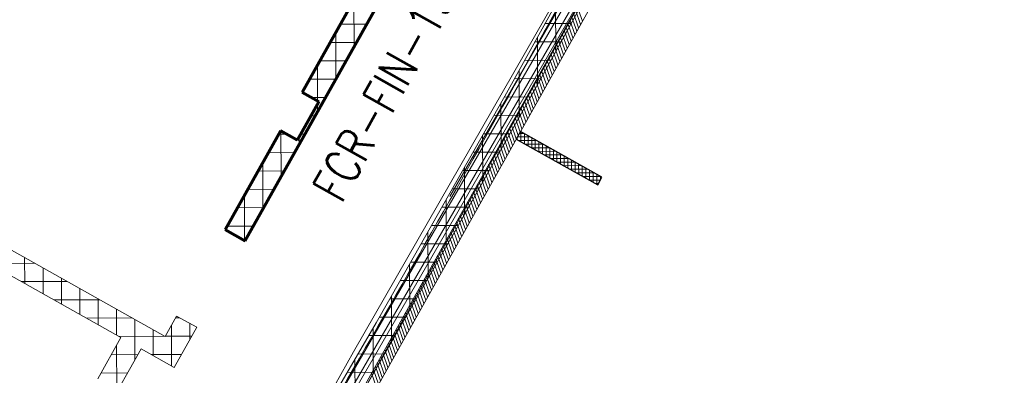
# Model space of a CAD drawing. Header units: millimetres. Extents: x 98667 to 994031, y -2704 to 533009.
# Tile 208 of 256: x 625942 to 634468, y 397679 to 400760. Entities that reach past the tile are written whole.
import ezdxf

# ---------------------------------------------------------------- set-up
doc = ezdxf.new("R2010")
doc.units = ezdxf.units.MM
for name, pattern in [('AP03000E0$0$HIDDEN', [9.525, 6.35, -3.175]), ('AP03000E0$0$HIDDENX2', [19.05, 12.7, -6.35]), ('sp00000g0$0$CENTER', [50.8, 31.75, -6.35, 6.35, -6.35])]:
    doc.linetypes.add(name, pattern=pattern)
doc.layers.add('0 COMMERCIAL RETAIL', color=7, linetype='Continuous', lineweight=0, true_color=0xff6bff)
doc.layers.add('A-REV 20150828_DOOR SHIFT CHANGE', color=7, linetype='Continuous', plot=False)
for name, color, linetype, lineweight in [('A-WALL-FULL', 6, 'Continuous', 70), ('A-WALL-PATT', 5, 'Continuous', 15), ('AP03000E0$0$A-FLOR-EDGE', 1, 'AP03000E0$0$HIDDENX2', 15), ('AP03000E0$0$A-WALL-FNSH', 1, 'Continuous', 15), ('AP03000W0$0$A-WALL-FNSH', 1, 'Continuous', 15), ('WALL TILES', 127, 'Continuous', 0)]:
    doc.layers.add(name, color=color, linetype=linetype, lineweight=lineweight)
doc.layers.add('AP03000E0$0$A-Slab Edge Guide', color=55, linetype='Continuous', lineweight=15, plot=False)
doc.layers.add('EX WALLS', color=20, linetype='Continuous')
doc.layers.add('sp00000g0$0$S-GRID', color=1, linetype='sp00000g0$0$CENTER')
doc.styles.add('SOM-TEXT', font='SIMPLEX.shx', dxfattribs={"width": 0.8})

msp = doc.modelspace()

# ---------------------------------------------------------------- linework, layer by layer
at = {"color": 251}
for p, q in [((630278.1, 399791.2, 0), (630241.4, 399725.8, 0)), ((630278.1, 399791.2, 0), (630241.4, 399725.8, 0)), ((630984.6, 399394.9, 0), (630278.1, 399791.2, 0)), ((630984.6, 399394.9, 0), (630278.1, 399791.2, 0)), ((630241.4, 399725.8, 0), (630947.8, 399329.5, 0)), ((630241.4, 399725.8, 0), (630947.8, 399329.5, 0)), ((630947.8, 399329.5, 0), (630984.6, 399394.9, 0)), ((630947.8, 399329.5, 0), (630984.6, 399394.9, 0))]:
    msp.add_line(p, q, dxfattribs=at)
at = {"layer": '0 COMMERCIAL RETAIL', "color": 251}
msp.add_line((632387.5, 403755.2, 0), (628202.4, 396263.5, 0), dxfattribs=at)
at = {"layer": 'A-WALL-FULL', "color": 251, "linetype": 'ByBlock'}
for p, q in [((627896, 398845.5, 0), (629393.9, 401516.1, 0)), ((629087.6, 401378.3, 0), (628388.1, 400131.6, 0)), ((628388.1, 400131.6, 0), (628532.3, 400050.7, 0)), ((628532.3, 400050.7, 0), (628344, 399714.9, 0)), ((628199.8, 399795.8, 0), (627721.6, 398943.2, 0)), ((628344, 399714.9, 0), (628199.8, 399795.8, 0)), ((627721.6, 398943.2, 0), (627896, 398845.5, 0))]:
    msp.add_line(p, q, dxfattribs=at)
at = {"layer": 'A-WALL-PATT', "color": 251, "linetype": 'Continuous', "lineweight": 20}
for p, q in [((629667.7, 399228.2, 0), (632406.3, 403968.3, 0)), ((629667.7, 399228.2, 0), (632406.3, 403968.3, 0)), ((628130.6, 396505.3, 0), (632434.2, 403954.1, 0)), ((628130.6, 396505.3, 0), (632434.2, 403954.1, 0)), ((627697.1, 395630.1, 0), (632254, 403517.2, 0)), ((627697.1, 395630.1, 0), (632254, 403517.2, 0)), ((627724.3, 395614.6, 0), (631041, 401355.3, 0)), ((627724.3, 395614.6, 0), (631041, 401355.3, 0))]:
    msp.add_line(p, q, dxfattribs=at)
at = {"layer": 'A-WALL-PATT', "color": 251, "lineweight": 0}
msp.add_line((627797, 395573.4, 0), (632387.5, 403755.2, 0), dxfattribs=at)
msp.add_line((627797, 395573.4, 0), (632387.5, 403755.2, 0), dxfattribs=at)
at = {"layer": 'A-WALL-PATT', "color": 251, "extrusion": (-3.5204e-06, -6.35298e-06, 1)}
for p, q in [((631213.5, 401625, 0), (630431.4, 400206.8, 0)), ((629393.9, 401516.1, 0), (627896.3, 398845.3, 0)), ((628388.1, 400131.6, 0), (629087.6, 401378.3, 0)), ((630142.3, 400098.1, 0), (630660.9, 401030.9, 0)), ((628532.3, 400050.7, 0), (628388.1, 400131.6, 0)), ((630431.4, 400206.8, 0), (629742.7, 398981.1, 0)), ((628344, 399714.9, 0), (628532.3, 400050.7, 0)), ((629350.6, 398696.2, 0), (630142.3, 400098.1, 0)), ((627721.6, 398943.2, 0), (628199.8, 399795.8, 0)), ((628199.8, 399795.8, 0), (628344, 399714.9, 0)), ((625453.6, 398997.5, 0), (627201, 398015.2, 0)), ((627896.3, 398845.3, 0), (627721.6, 398943.2, 0)), ((629742.7, 398981.1, 0), (628684.4, 397137.4, 0)), ((626819.5, 398006.7, 0), (625357.7, 398826.4, 0)), ((629029.3, 398134.7, 0), (629350.6, 398696.2, 0)), ((627201, 398015.2, 0), (627301, 398193.1, 0)), ((627301, 398193.1, 0), (627475.3, 398095.4, 0)), ((627475.3, 398095.4, 0), (627280.6, 397748.1, 0)), ((627704.2, 395862.6, 0), (629029.3, 398134.7, 0)), ((626618.2, 397647.6, 0), (626819.5, 398006.7, 0)), ((626994, 397908.8, 0), (626792.7, 397549.8, 0)), ((627280.6, 397748.1, 0), (626994, 397908.8, 0))]:
    msp.add_line(p, q, dxfattribs=at)
at = {"layer": 'A-WALL-PATT', "color": 251, "linetype": 'Continuous', "extrusion": (6.63288e-08, 1.183e-07, 1)}
for p, q in [((628837.7, 400524.3, 0), (628836.6, 400930.9, 0)), ((630584.1, 400483.8, 0), (630583, 400890.7, 0)), ((630491.3, 400725.8, 0), (630717.9, 400726.4, 0)), ((628679.8, 400242.6, 0), (628678.6, 400649.3, 0)), ((628718.8, 400720.9, 0), (628948.3, 400721.5, 0)), ((628629.6, 400561.9, 0), (628859.2, 400562.6, 0)), ((630402.9, 400566.8, 0), (630630.2, 400567.4, 0)), ((630426.1, 400197.5, 0), (630425, 400606.6, 0)), ((628540.4, 400402.9, 0), (628770, 400403.6, 0)), ((630314.5, 400407.8, 0), (630542.6, 400408.4, 0)), ((628521.5, 400056.8, 0), (628520.7, 400367.8, 0)), ((630268.2, 399916.3, 0), (630267.1, 400322.4, 0)), ((628451.2, 400243.9, 0), (628680.9, 400244.6, 0)), ((630226.1, 400248.8, 0), (630454.9, 400249.4, 0)), ((628470.8, 400085.2, 0), (628591.7, 400085.6, 0)), ((630137.7, 400089.8, 0), (630366, 400090.5, 0)), ((628521.8, 399960.8, 0), (628521.6, 400031.6, 0)), ((630110.2, 399635.2, 0), (630109.1, 400039.2, 0)), ((628462.6, 399926.5, 0), (628502.6, 399926.6, 0)), ((630047.9, 399930.8, 0), (630276.7, 399931.5, 0)), ((628205.8, 399397.4, 0), (628204.8, 399793, 0)), ((628183.6, 399766.9, 0), (628250.9, 399767.1, 0)), ((628363.8, 399679.1, 0), (628363.6, 399749.9, 0)), ((628373.5, 399767.5, 0), (628413.4, 399767.6, 0)), ((629952.2, 399354, 0), (629951.1, 399759.5, 0)), ((629958.1, 399771.8, 0), (630187.3, 399772.5, 0)), ((628094.4, 399607.9, 0), (628324.3, 399608.6, 0)), ((629868.3, 399612.8, 0), (630098, 399613.5, 0)), ((628005.3, 399448.9, 0), (628235.1, 399449.6, 0)), ((628047.9, 399115.6, 0), (628046.7, 399522.9, 0)), ((629778.5, 399453.8, 0), (630008.7, 399454.5, 0)), ((629794.2, 399072.8, 0), (629793.1, 399479.7, 0)), ((627916.1, 399289.9, 0), (628146, 399290.6, 0)), ((629688.7, 399294.8, 0), (629919.3, 399295.5, 0)), ((627889.9, 398848.9, 0), (627888.8, 399241.2, 0)), ((629636.3, 398795.6, 0), (629635.1, 399200, 0)), ((627826.9, 399130.9, 0), (628056.8, 399131.6, 0)), ((629598.9, 399135.8, 0), (629830, 399136.5, 0)), ((627730.9, 398938.1, 0), (627730.8, 398959.6, 0)), ((627737.8, 398972, 0), (627967.7, 398972.6, 0)), ((629509.1, 398976.8, 0), (629740.6, 398977.5, 0)), ((629478.3, 398520.4, 0), (629477.2, 398920.3, 0)), ((629419.3, 398817.8, 0), (629649.4, 398818.5, 0)), ((625985.9, 398474.1, 0), (625985.3, 398698.7, 0)), ((625674.4, 398648.8, 0), (626072.1, 398649.9, 0)), ((626144.9, 398385, 0), (626144.3, 398609.3, 0)), ((629320.3, 398245.1, 0), (629319.2, 398641.3, 0)), ((629329.2, 398658.8, 0), (629558.1, 398659.5, 0)), ((626303.9, 398295.8, 0), (626303.3, 398519.9, 0)), ((625956.1, 398490.8, 0), (626353.1, 398491.9, 0)), ((626462.9, 398206.7, 0), (626462.3, 398430.5, 0)), ((629238.2, 398499.8, 0), (629466.8, 398500.5, 0)), ((626621.9, 398117.5, 0), (626621.2, 398341.1, 0)), ((629147.3, 398340.8, 0), (629375.6, 398341.5, 0)), ((629162.3, 397969.9, 0), (629161.2, 398365.2, 0)), ((626237.9, 398332.8, 0), (626634.1, 398333.9, 0)), ((626519.6, 398174.8, 0), (626915.1, 398175.9, 0)), ((626780.9, 398028.4, 0), (626780.2, 398251.8, 0)), ((627291.9, 398177, 0), (627329.6, 398177.1, 0)), ((629056.3, 398181.8, 0), (629284.3, 398182.5, 0)), ((626940.2, 397812.9, 0), (626939.2, 398162.4, 0)), ((627257.9, 397760.9, 0), (627256.9, 398114.7, 0)), ((627416, 397989.5, 0), (627415.6, 398128.9, 0)), ((629004.3, 397694.7, 0), (629003.2, 398090, 0)), ((626801.4, 398016.9, 0), (627196.2, 398018, 0)), ((627098.9, 397850, 0), (627098.2, 398073, 0)), ((627202.6, 398018, 0), (627432.3, 398018.6, 0)), ((628964.1, 398022.8, 0), (629193, 398023.5, 0)), ((626782.2, 397555.7, 0), (626781.1, 397938.1, 0)), ((626736.1, 397857.9, 0), (626965.8, 397858.6, 0)), ((627083, 397858.9, 0), (627343.1, 397859.6, 0)), ((628871.3, 397863.8, 0), (629101.8, 397864.5, 0)), ((628846.3, 397419.4, 0), (628845.2, 397819, 0)), ((626647, 397698.9, 0), (626876.6, 397699.6, 0)), ((628778.6, 397704.8, 0), (629010.5, 397705.5, 0))]:
    msp.add_line(p, q, dxfattribs=at)
at = {"layer": 'A-WALL-PATT', "color": 251, "linetype": 'Continuous'}
for p, q in [((630282, 399703, 0), (630281.8, 399789.2, 0)), ((630282, 399703, 0), (630281.8, 399789.2, 0)), ((630250.7, 399720.6, 0), (630250.7, 399742.3, 0)), ((630250.7, 399720.6, 0), (630250.7, 399742.3, 0)), ((630361.8, 399744.3, 0), (630251.6, 399744, 0)), ((630361.8, 399744.3, 0), (630251.6, 399744, 0)), ((630417.3, 399713.2, 0), (630264.7, 399712.7, 0)), ((630417.3, 399713.2, 0), (630264.7, 399712.7, 0)), ((630306.4, 399775.4, 0), (630269.1, 399775.3, 0)), ((630306.4, 399775.4, 0), (630269.1, 399775.3, 0)), ((630313.3, 399685.5, 0), (630313.1, 399771.6, 0)), ((630313.3, 399685.5, 0), (630313.1, 399771.6, 0)), ((630344.6, 399667.9, 0), (630344.4, 399754.1, 0)), ((630344.6, 399667.9, 0), (630344.4, 399754.1, 0)), ((630375.9, 399650.4, 0), (630375.7, 399736.5, 0)), ((630375.9, 399650.4, 0), (630375.7, 399736.5, 0)), ((630407.2, 399632.8, 0), (630407, 399718.9, 0)), ((630407.2, 399632.8, 0), (630407, 399718.9, 0)), ((630472.7, 399682.1, 0), (630320.2, 399681.6, 0)), ((630472.7, 399682.1, 0), (630320.2, 399681.6, 0)), ((630528.1, 399651, 0), (630375.6, 399650.6, 0)), ((630528.1, 399651, 0), (630375.6, 399650.6, 0)), ((630583.5, 399619.9, 0), (630431, 399619.5, 0)), ((630583.5, 399619.9, 0), (630431, 399619.5, 0)), ((630438.5, 399615.2, 0), (630438.3, 399701.4, 0)), ((630438.5, 399615.2, 0), (630438.3, 399701.4, 0)), ((630469.8, 399597.7, 0), (630469.6, 399683.8, 0)), ((630469.8, 399597.7, 0), (630469.6, 399683.8, 0)), ((630501.1, 399580.1, 0), (630500.9, 399666.2, 0)), ((630501.1, 399580.1, 0), (630500.9, 399666.2, 0)), ((630532.4, 399562.6, 0), (630532.2, 399648.7, 0)), ((630532.4, 399562.6, 0), (630532.2, 399648.7, 0)), ((630563.7, 399545, 0), (630563.5, 399631.1, 0)), ((630563.7, 399545, 0), (630563.5, 399631.1, 0)), ((630638.9, 399588.8, 0), (630486.4, 399588.4, 0)), ((630638.9, 399588.8, 0), (630486.4, 399588.4, 0)), ((630694.3, 399557.7, 0), (630541.8, 399557.3, 0)), ((630694.3, 399557.7, 0), (630541.8, 399557.3, 0)), ((630595, 399527.4, 0), (630594.8, 399613.6, 0)), ((630595, 399527.4, 0), (630594.8, 399613.6, 0)), ((630626.3, 399509.9, 0), (630626.1, 399596, 0)), ((630626.3, 399509.9, 0), (630626.1, 399596, 0)), ((630657.6, 399492.3, 0), (630657.4, 399578.4, 0)), ((630657.6, 399492.3, 0), (630657.4, 399578.4, 0)), ((630688.9, 399474.7, 0), (630688.7, 399560.9, 0)), ((630688.9, 399474.7, 0), (630688.7, 399560.9, 0)), ((630720.2, 399457.2, 0), (630720, 399543.3, 0)), ((630720.2, 399457.2, 0), (630720, 399543.3, 0)), ((630749.8, 399526.6, 0), (630597.3, 399526.2, 0)), ((630749.8, 399526.6, 0), (630597.3, 399526.2, 0)), ((630805.2, 399495.5, 0), (630652.7, 399495.1, 0)), ((630805.2, 399495.5, 0), (630652.7, 399495.1, 0)), ((630860.6, 399464.4, 0), (630708.1, 399464, 0)), ((630860.6, 399464.4, 0), (630708.1, 399464, 0)), ((630751.5, 399439.6, 0), (630751.3, 399525.8, 0)), ((630751.5, 399439.6, 0), (630751.3, 399525.8, 0)), ((630782.8, 399422.1, 0), (630782.6, 399508.2, 0)), ((630782.8, 399422.1, 0), (630782.6, 399508.2, 0)), ((630814.1, 399404.5, 0), (630813.9, 399490.6, 0)), ((630814.1, 399404.5, 0), (630813.9, 399490.6, 0)), ((630845.4, 399386.9, 0), (630845.2, 399473.1, 0)), ((630845.4, 399386.9, 0), (630845.2, 399473.1, 0)), ((630876.7, 399369.4, 0), (630876.5, 399455.5, 0)), ((630876.7, 399369.4, 0), (630876.5, 399455.5, 0)), ((630916, 399433.3, 0), (630763.5, 399432.9, 0)), ((630916, 399433.3, 0), (630763.5, 399432.9, 0)), ((630971.4, 399402.2, 0), (630818.9, 399401.8, 0)), ((630971.4, 399402.2, 0), (630818.9, 399401.8, 0)), ((630971.2, 399371, 0), (630874.3, 399370.7, 0)), ((630971.2, 399371, 0), (630874.3, 399370.7, 0)), ((630908, 399351.8, 0), (630907.8, 399438, 0)), ((630908, 399351.8, 0), (630907.8, 399438, 0)), ((630939.3, 399334.3, 0), (630939.1, 399420.4, 0)), ((630939.3, 399334.3, 0), (630939.1, 399420.4, 0)), ((630970.5, 399369.8, 0), (630970.4, 399402.8, 0)), ((630970.5, 399369.8, 0), (630970.4, 399402.8, 0)), ((630953.6, 399339.7, 0), (630929.8, 399339.6, 0)), ((630953.6, 399339.7, 0), (630929.8, 399339.6, 0))]:
    msp.add_line(p, q, dxfattribs=at)
at = {"layer": 'AP03000E0$0$A-FLOR-EDGE', "color": 251, "linetype": 'AP03000E0$0$HIDDEN'}
msp.add_arc((459073.4, 494999.9), 179716, 310.999998, 11.472529, dxfattribs=at)
at = {"layer": 'AP03000E0$0$A-Slab Edge Guide', "color": 251, "linetype": 'AP03000E0$0$HIDDEN'}
msp.add_arc((459073.4, 494999.9), 180466, 310.999998, 11.424207, dxfattribs=at)
at = {"layer": 'AP03000E0$0$A-WALL-FNSH', "color": 251, "linetype": 'AP03000E0$0$HIDDEN'}
for radius, end in [(179861, 11.463155), (179866, 11.462832)]:
    msp.add_arc((459073.4, 494999.9), radius, 310.999998, end, dxfattribs=at)
at = {"layer": 'AP03000W0$0$A-WALL-FNSH', "color": 251, "lineweight": 0, "extrusion": (3.94922e-07, 7.77907e-07, -1)}
for p, q in [((630998.8, 401659.3, 0), (628832.1, 397882.8, 0)), ((630998.8, 401659.3, 0), (628832.1, 397882.8, 0)), ((628832.1, 397882.8, 0), (627714.3, 395885.2, 0)), ((628832.1, 397882.8, 0), (627714.3, 395885.2, 0))]:
    msp.add_line(p, q, dxfattribs=at)
at = {"layer": 'EX WALLS', "color": 251, "lineweight": 0}
for p, q in [((632484.4, 403928, 0), (627796.9, 395573.2, 0)), ((632484.4, 403928, 0), (627796.9, 395573.2, 0)), ((632427.8, 403622.7, 0), (628365.8, 396382.9, 0)), ((632427.8, 403622.7, 0), (628365.8, 396382.9, 0))]:
    msp.add_line(p, q, dxfattribs=at)
for centre, radius, start, end in [((463213.5, 493407.6, 0), 191266, 330.877335, 332.077372), ((463213.5, 493407.6, 0), 191266, 330.877335, 332.077372), ((456314.3, 497406.6, 0), 199240.1, 329.352962, 331.276391), ((456314.3, 497406.6, 0), 199240.1, 329.352962, 331.276391)]:
    msp.add_arc(centre, radius, start, end, dxfattribs=at)
at = {"layer": 'sp00000g0$0$S-GRID', "color": 251}
msp.add_arc((459073.4, 494999.9), 180466, 310.999989, 11.424207, dxfattribs=at)
at = {"layer": 'WALL TILES', "color": 251, "linetype": 'Continuous', "lineweight": 20}
for p, q in [((630782.1, 400689.4, 0.1), (630738.2, 400815.6, 0.1)), ((630798.4, 400718.6, 0.1), (630754.5, 400844.8, 0.1)), ((630814.7, 400747.7, 0.1), (630770.9, 400873.9, 0.1)), ((630733, 400602, 0.1), (630689.2, 400728.2, 0.1)), ((630749.4, 400631.2, 0.1), (630705.5, 400757.4, 0.1)), ((630765.7, 400660.3, 0.1), (630721.9, 400786.5, 0.1)), ((630684, 400514.6, 0.1), (630640.1, 400640.8, 0.1)), ((630700.3, 400543.8, 0.1), (630656.5, 400670, 0.1)), ((630716.7, 400572.9, 0.1), (630672.8, 400699.1, 0.1)), ((630651.3, 400456.4, 0.1), (630607.5, 400582.6, 0.1)), ((630667.7, 400485.5, 0.1), (630623.8, 400611.7, 0.1)), ((630602.3, 400369, 0.1), (630558.4, 400495.2, 0.1)), ((630618.6, 400398.1, 0.1), (630574.8, 400524.3, 0.1)), ((630635, 400427.3, 0.1), (630591.1, 400553.5, 0.1)), ((630553.2, 400281.6, 0.1), (630509.4, 400407.8, 0.1)), ((630569.6, 400310.7, 0.1), (630525.7, 400436.9, 0.1)), ((630585.9, 400339.9, 0.1), (630542.1, 400466.1, 0.1)), ((630504.2, 400194.2, 0.1), (630460.4, 400320.4, 0.1)), ((630520.6, 400223.3, 0.1), (630476.7, 400349.6, 0.1)), ((630536.9, 400252.5, 0.1), (630493, 400378.7, 0.1)), ((630455.2, 400106.8, 0.1), (630411.3, 400233, 0.1)), ((630471.5, 400136, 0.1), (630427.7, 400262.2, 0.1)), ((630487.9, 400165.1, 0.1), (630444, 400291.3, 0.1)), ((630406.2, 400019.4, 0.1), (630362.3, 400145.6, 0.1)), ((630422.5, 400048.6, 0.1), (630378.6, 400174.8, 0.1)), ((630438.8, 400077.7, 0.1), (630395, 400203.9, 0.1)), ((630357.1, 399932.1, 0.1), (630313.3, 400058.3, 0.1)), ((630373.5, 399961.2, 0.1), (630329.6, 400087.4, 0.1)), ((630389.8, 399990.3, 0.1), (630346, 400116.5, 0.1)), ((630308.1, 399844.7, 0.1), (630264.2, 399970.9, 0.1)), ((630324.4, 399873.8, 0.1), (630280.6, 400000, 0.1)), ((630340.8, 399902.9, 0.1), (630296.9, 400029.1, 0.1)), ((630259.1, 399757.3, 0.1), (630215.2, 399883.5, 0.1)), ((630275.4, 399786.4, 0.1), (630231.5, 399912.6, 0.1)), ((630291.7, 399815.5, 0.1), (630247.9, 399941.7, 0.1)), ((630210, 399669.9, 0.1), (630166.2, 399796.1, 0.1)), ((630226.4, 399699, 0.1), (630182.5, 399825.2, 0.1)), ((630242.7, 399728.1, 0.1), (630198.9, 399854.3, 0.1)), ((630161, 399582.5, 0.1), (630117.1, 399708.7, 0.1)), ((630177.3, 399611.6, 0.1), (630133.5, 399737.8, 0.1)), ((630193.7, 399640.8, 0.1), (630149.8, 399767, 0.1)), ((630112, 399495.1, 0.1), (630068.1, 399621.3, 0.1)), ((630128.3, 399524.2, 0.1), (630084.5, 399650.4, 0.1)), ((630144.7, 399553.4, 0.1), (630100.8, 399679.6, 0.1)), ((630062.9, 399407.7, 0.1), (630019.1, 399533.9, 0.1)), ((630079.3, 399436.8, 0.1), (630035.4, 399563, 0.1)), ((630095.6, 399466, 0.1), (630051.8, 399592.2, 0.1)), ((630030.3, 399349.5, 0.1), (629986.4, 399475.7, 0.1)), ((630046.6, 399378.6, 0.1), (630002.7, 399504.8, 0.1)), ((629981.2, 399262.1, 0.1), (629937.4, 399388.3, 0.1)), ((629997.6, 399291.2, 0.1), (629953.7, 399417.4, 0.1)), ((630013.9, 399320.3, 0.1), (629970, 399446.5, 0.1)), ((629932.2, 399174.7, 0.1), (629888.3, 399300.9, 0.1)), ((629948.5, 399203.8, 0.1), (629904.7, 399330, 0.1)), ((629964.9, 399232.9, 0.1), (629921, 399359.1, 0.1)), ((629883.2, 399087.3, 0.1), (629839.3, 399213.5, 0.1)), ((629899.5, 399116.4, 0.1), (629855.6, 399242.6, 0.1)), ((629915.8, 399145.6, 0.1), (629872, 399271.8, 0.1)), ((629834.1, 398999.9, 0.1), (629790.3, 399126.1, 0.1)), ((629850.5, 399029, 0.1), (629806.6, 399155.2, 0.1)), ((629866.8, 399058.2, 0.1), (629823, 399184.4, 0.1)), ((629785.1, 398912.5, 0.1), (629741.2, 399038.7, 0.1)), ((629801.4, 398941.6, 0.1), (629757.6, 399067.8, 0.1)), ((629817.8, 398970.8, 0.1), (629773.9, 399097, 0.1)), ((629736.1, 398825.1, 0.1), (629692.2, 398951.3, 0.1)), ((629752.4, 398854.3, 0.1), (629708.6, 398980.5, 0.1)), ((629768.8, 398883.4, 0.1), (629724.9, 399009.6, 0.1)), ((629687, 398737.7, 0.1), (629643.2, 398863.9, 0.1)), ((629703.4, 398766.9, 0.1), (629659.5, 398893.1, 0.1)), ((629719.7, 398796, 0.1), (629675.9, 398922.2, 0.1)), ((629638, 398650.3, 0.1), (629594.1, 398776.5, 0.1)), ((629654.3, 398679.5, 0.1), (629610.5, 398805.7, 0.1)), ((629670.7, 398708.6, 0.1), (629626.8, 398834.8, 0.1)), ((629589, 398563, 0.1), (629545.1, 398689.2, 0.1)), ((629605.3, 398592.1, 0.1), (629561.5, 398718.3, 0.1)), ((629621.7, 398621.2, 0.1), (629577.8, 398747.4, 0.1)), ((629539.9, 398475.6, 0.1), (629496.1, 398601.8, 0.1)), ((629556.3, 398504.7, 0.1), (629512.4, 398630.9, 0.1)), ((629572.6, 398533.8, 0.1), (629528.8, 398660, 0.1)), ((629490.9, 398388.2, 0.1), (629447.1, 398514.4, 0.1)), ((629507.3, 398417.3, 0.1), (629463.4, 398543.5, 0.1)), ((629523.6, 398446.4, 0.1), (629479.7, 398572.6, 0.1)), ((629441.9, 398300.8, 0.1), (629398, 398427, 0.1)), ((629458.2, 398329.9, 0.1), (629414.4, 398456.1, 0.1)), ((629474.6, 398359, 0.1), (629430.7, 398485.3, 0.1)), ((629392.8, 398213.4, 0.1), (629349, 398339.6, 0.1)), ((629409.2, 398242.5, 0.1), (629365.3, 398368.7, 0.1)), ((629425.5, 398271.7, 0.1), (629381.7, 398397.9, 0.1)), ((629360.2, 398155.1, 0.1), (629316.3, 398281.3, 0.1)), ((629376.5, 398184.3, 0.1), (629332.6, 398310.5, 0.1)), ((629311.1, 398067.8, 0.1), (629267.3, 398194, 0.1)), ((629327.5, 398096.9, 0.1), (629283.6, 398223.1, 0.1)), ((629343.8, 398126, 0.1), (629300, 398252.2, 0.1)), ((629262.1, 397980.4, 0.1), (629218.2, 398106.6, 0.1)), ((629278.4, 398009.5, 0.1), (629234.6, 398135.7, 0.1)), ((629294.8, 398038.6, 0.1), (629250.9, 398164.8, 0.1)), ((629213.1, 397893, 0.1), (629169.2, 398019.2, 0.1)), ((629229.4, 397922.1, 0.1), (629185.6, 398048.3, 0.1)), ((629245.8, 397951.2, 0.1), (629201.9, 398077.4, 0.1)), ((629164, 397805.6, 0.1), (629120.2, 397931.8, 0.1)), ((629180.4, 397834.7, 0.1), (629136.5, 397960.9, 0.1)), ((629196.7, 397863.8, 0.1), (629152.9, 397990, 0.1)), ((629115, 397718.2, 0.1), (629071.1, 397844.4, 0.1)), ((629131.4, 397747.3, 0.1), (629087.5, 397873.5, 0.1)), ((629147.7, 397776.5, 0.1), (629103.8, 397902.7, 0.1)), ((629066, 397630.8, 0.1), (629022.1, 397757, 0.1)), ((629082.3, 397659.9, 0.1), (629038.5, 397786.1, 0.1)), ((629098.7, 397689.1, 0.1), (629054.8, 397815.3, 0.1)), ((629033.3, 397572.5, 0.1), (628989.4, 397698.7, 0.1)), ((629049.6, 397601.7, 0.1), (629005.8, 397727.9, 0.1))]:
    msp.add_line(p, q, dxfattribs=at)

# ---------------------------------------------------------------- texts
at = {"layer": 'A-REV 20150828_DOOR SHIFT CHANGE', "color": 251, "style": 'SOM-TEXT', "width": 0.8}
msp.add_text('FCR-FIN-13', height=300, rotation=60.72127, dxfattribs=at).set_placement((628729.2, 399158.3))

doc.saveas('drawing.dxf')
